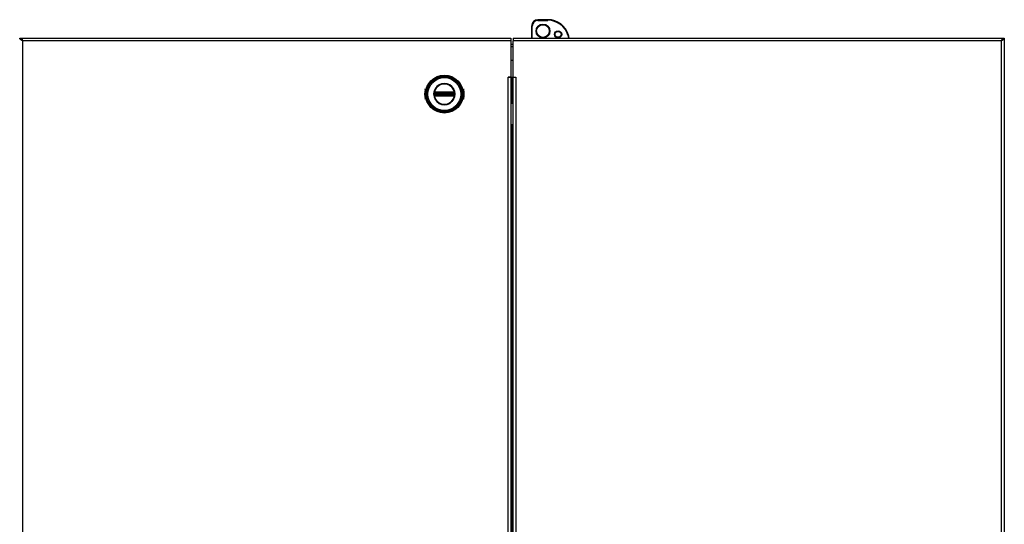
# Model space of a CAD drawing. Header units: inches. Extents: x 12 to 224, y 18 to 129.
# Tile 11 of 16: x 92 to 123, y 72 to 88. Entities that reach past the tile are written whole.
import ezdxf

# ---------------------------------------------------------------- set-up
doc = ezdxf.new("R2010")
doc.units = ezdxf.units.IN
doc.header["$MEASUREMENT"] = 0
doc.layers.add('Visible Edges(ANSI)', color=7, linetype='Continuous', lineweight=25)
doc.layers.add('Visible Tangent Edges(ANSI)', color=7, linetype='Continuous', lineweight=25)

msp = doc.modelspace()

# ---------------------------------------------------------------- linework, layer by layer
at = {"layer": 'Visible Edges(ANSI)'}
for p, q in [((108.814, 88.076), (108.499, 88.076)), ((108.302, 87.879), (108.302, 87.503)), ((92.306, 87.503), (92.361, 87.503)), ((92.371, 87.503), (107.656, 87.503)), ((92.371, 87.503), (92.371, 87.458)), ((107.656, 87.503), (107.656, 87.417)), ((107.656, 87.417), (107.656, 86.284)), ((107.722, 87.503), (123.007, 87.503)), ((107.722, 87.503), (107.722, 87.417)), ((107.722, 86.284), (107.722, 87.417)), ((123.007, 87.458), (123.007, 87.503)), ((123.017, 87.503), (123.072, 87.503)), ((123.072, 87.503), (123.072, 57.128)), ((107.656, 87.315), (107.722, 87.315)), ((107.656, 86.815), (107.722, 86.815)), ((107.656, 86.284), (107.57, 86.284)), ((107.57, 86.284), (107.57, 86.284)), ((107.57, 86.284), (107.656, 86.284)), ((107.57, 86.284), (107.57, 86.284)), ((107.656, 86.284), (107.656, 58.347)), ((107.656, 86.284), (107.691, 86.284)), ((107.691, 86.284), (107.722, 86.284)), ((107.722, 58.347), (107.722, 86.284)), ((107.722, 86.284), (107.808, 86.284)), ((107.722, 86.284), (107.808, 86.284)), ((107.808, 86.284), (107.808, 86.284)), ((107.808, 86.284), (107.808, 86.284)), ((107.722, 85.488), (107.656, 85.488)), ((107.656, 84.769), (107.722, 84.769))]:
    msp.add_line(p, q, dxfattribs=at)
at = {"layer": 'Visible Edges(ANSI)', "flags": 128}
for points in [[(92.392, 87.417), (92.387, 87.421), (92.381, 87.425), (92.376, 87.428), (92.37, 87.432), (92.365, 87.435), (92.359, 87.439), (92.354, 87.442), (92.349, 87.446), (92.345, 87.45), (92.34, 87.453), (92.336, 87.457), (92.332, 87.46), (92.328, 87.464), (92.324, 87.467), (92.321, 87.471), (92.318, 87.475), (92.315, 87.478), (92.313, 87.482), (92.311, 87.485), (92.309, 87.489), (92.308, 87.493), (92.307, 87.496), (92.307, 87.5), (92.306, 87.503)], [(92.361, 87.503), (92.361, 87.5), (92.362, 87.496), (92.362, 87.493), (92.362, 87.489), (92.363, 87.485), (92.364, 87.482), (92.365, 87.478), (92.366, 87.475), (92.367, 87.471), (92.368, 87.467), (92.369, 87.464), (92.37, 87.46), (92.372, 87.457), (92.373, 87.453), (92.375, 87.45), (92.377, 87.446), (92.379, 87.442), (92.38, 87.439), (92.382, 87.435), (92.384, 87.432), (92.386, 87.428), (92.388, 87.425), (92.39, 87.421), (92.392, 87.417)], [(92.371, 87.503), (92.372, 87.503), (92.373, 87.503), (92.374, 87.502), (92.375, 87.5), (92.376, 87.499), (92.377, 87.497), (92.377, 87.494), (92.378, 87.492), (92.379, 87.489), (92.38, 87.486), (92.381, 87.482), (92.382, 87.478), (92.383, 87.474), (92.384, 87.47), (92.384, 87.465), (92.385, 87.46), (92.386, 87.455), (92.387, 87.45), (92.388, 87.445), (92.389, 87.44), (92.39, 87.434), (92.391, 87.429), (92.391, 87.423), (92.392, 87.417)], [(92.392, 87.417), (92.392, 87.419), (92.391, 87.42), (92.39, 87.422), (92.39, 87.423), (92.389, 87.425), (92.389, 87.426), (92.388, 87.427), (92.387, 87.429), (92.387, 87.43), (92.386, 87.432), (92.385, 87.433), (92.385, 87.434), (92.384, 87.435), (92.383, 87.437), (92.383, 87.438), (92.382, 87.439), (92.382, 87.44), (92.381, 87.441), (92.38, 87.442), (92.38, 87.443), (92.379, 87.443), (92.378, 87.444), (92.378, 87.445), (92.377, 87.446)], [(109.472, 87.503), (109.471, 87.507), (109.471, 87.511), (109.471, 87.515), (109.471, 87.519), (109.47, 87.523), (109.47, 87.527), (109.469, 87.531), (109.469, 87.535), (109.468, 87.539), (109.468, 87.543), (109.467, 87.547), (109.466, 87.551), (109.466, 87.555), (109.465, 87.559), (109.464, 87.563), (109.463, 87.567), (109.463, 87.571), (109.462, 87.575), (109.461, 87.579), (109.46, 87.582), (109.459, 87.586), (109.458, 87.59), (109.457, 87.594), (109.456, 87.598)], [(122.986, 87.417), (122.988, 87.421), (122.99, 87.425), (122.992, 87.428), (122.994, 87.432), (122.996, 87.435), (122.998, 87.439), (123, 87.442), (123.002, 87.446), (123.003, 87.45), (123.005, 87.453), (123.007, 87.457), (123.008, 87.46), (123.009, 87.464), (123.011, 87.468), (123.012, 87.471), (123.013, 87.475), (123.014, 87.478), (123.015, 87.482), (123.016, 87.485), (123.016, 87.489), (123.017, 87.493), (123.017, 87.496), (123.017, 87.5), (123.017, 87.503)], [(123.072, 87.503), (123.072, 87.5), (123.072, 87.496), (123.071, 87.493), (123.069, 87.489), (123.068, 87.485), (123.066, 87.482), (123.063, 87.478), (123.061, 87.475), (123.058, 87.471), (123.054, 87.468), (123.051, 87.464), (123.047, 87.46), (123.043, 87.457), (123.039, 87.453), (123.034, 87.45), (123.029, 87.446), (123.024, 87.442), (123.019, 87.439), (123.014, 87.435), (123.009, 87.432), (123.003, 87.428), (122.998, 87.425), (122.992, 87.421), (122.986, 87.417)], [(123.003, 87.499), (123.003, 87.498), (123.002, 87.496), (123.001, 87.494), (123, 87.492), (123, 87.49), (122.999, 87.487), (122.998, 87.484), (122.998, 87.481), (122.997, 87.478), (122.996, 87.475), (122.995, 87.472), (122.995, 87.468), (122.994, 87.464), (122.993, 87.461), (122.993, 87.457), (122.992, 87.453), (122.991, 87.448), (122.991, 87.444), (122.99, 87.44), (122.989, 87.435), (122.988, 87.431), (122.988, 87.426), (122.987, 87.422), (122.986, 87.417)], [(122.986, 87.417), (122.987, 87.419), (122.988, 87.42), (122.988, 87.422), (122.989, 87.423), (122.99, 87.425), (122.99, 87.426), (122.991, 87.427), (122.991, 87.429), (122.992, 87.43), (122.993, 87.431), (122.993, 87.433), (122.994, 87.434), (122.995, 87.435), (122.995, 87.436), (122.996, 87.437), (122.997, 87.439), (122.997, 87.44), (122.998, 87.441), (122.998, 87.442), (122.999, 87.442), (123, 87.443), (123, 87.444), (123.001, 87.445), (123.002, 87.445)], [(123.007, 87.503), (123.007, 87.503), (123.007, 87.503), (123.007, 87.503), (123.007, 87.503), (123.006, 87.503), (123.006, 87.503), (123.006, 87.503), (123.006, 87.503), (123.006, 87.503), (123.006, 87.503), (123.005, 87.502), (123.005, 87.502), (123.005, 87.502), (123.005, 87.502), (123.005, 87.502), (123.005, 87.502), (123.004, 87.501), (123.004, 87.501), (123.004, 87.501), (123.004, 87.501), (123.004, 87.5), (123.004, 87.5), (123.003, 87.5), (123.003, 87.499)]]:
    msp.add_lwpolyline(points, dxfattribs=at)
at = {"layer": 'Visible Edges(ANSI)'}
for centre, radius in [((108.657, 87.722), 0.197), ((109.129, 87.619), 0.0935), ((105.576, 85.753), 0.591)]:
    msp.add_circle(centre, radius, dxfattribs=at)
for centre, radius, start, end in [((108.499, 87.879), 0.197, 90, 180), ((108.814, 87.407), 0.669, 16.5655, 90)]:
    msp.add_arc(centre, radius, start, end, dxfattribs=at)
at = {"layer": 'Visible Tangent Edges(ANSI)'}
for p, q in [((108.499, 88.076), (108.499, 88.056)), ((108.499, 88.056), (108.814, 88.056)), ((108.814, 88.076), (108.814, 88.056)), ((108.302, 87.879), (108.322, 87.879)), ((108.322, 87.503), (108.322, 87.879)), ((107.656, 87.417), (92.392, 87.417)), ((92.392, 87.417), (92.392, 57.214)), ((122.986, 87.417), (107.722, 87.417)), ((109.456, 87.598), (109.437, 87.592)), ((122.986, 57.214), (122.986, 87.417)), ((107.722, 87.229), (107.656, 87.229)), ((107.57, 58.347), (107.57, 86.284)), ((107.691, 85.488), (107.691, 86.284)), ((107.808, 86.284), (107.808, 58.347)), ((104.966, 85.903), (104.974, 85.901)), ((104.974, 85.901), (105.004, 85.901)), ((106.148, 85.901), (106.178, 85.901)), ((106.178, 85.901), (106.186, 85.903)), ((104.974, 85.606), (104.966, 85.604)), ((105.004, 85.606), (104.974, 85.606)), ((105.251, 85.753), (105.242, 85.753)), ((105.26, 85.706), (105.266, 85.712)), ((105.262, 85.776), (105.269, 85.776)), ((105.262, 85.731), (105.269, 85.731)), ((105.264, 85.792), (105.272, 85.788)), ((105.272, 85.719), (105.264, 85.714)), ((105.267, 85.806), (105.271, 85.799)), ((105.267, 85.7), (105.271, 85.708)), ((105.269, 85.731), (105.269, 85.776)), ((105.278, 85.776), (105.269, 85.776)), ((105.278, 85.731), (105.269, 85.731)), ((105.275, 85.792), (105.271, 85.799)), ((105.271, 85.708), (105.275, 85.715)), ((105.278, 85.731), (105.278, 85.776)), ((105.278, 85.776), (105.28, 85.773)), ((105.28, 85.733), (105.278, 85.731)), ((105.28, 85.81), (105.28, 85.802)), ((105.29, 85.773), (105.28, 85.773)), ((105.28, 85.773), (105.28, 85.733)), ((105.28, 85.733), (105.29, 85.733)), ((105.28, 85.705), (105.28, 85.697)), ((105.287, 85.81), (105.287, 85.802)), ((105.864, 85.81), (105.287, 85.81)), ((105.287, 85.802), (105.864, 85.802)), ((105.287, 85.802), (105.287, 85.794)), ((105.287, 85.794), (105.864, 85.794)), ((105.287, 85.786), (105.287, 85.794)), ((105.287, 85.786), (105.864, 85.786)), ((105.29, 85.783), (105.287, 85.786)), ((105.287, 85.721), (105.29, 85.723)), ((105.864, 85.721), (105.287, 85.721)), ((105.287, 85.712), (105.287, 85.721)), ((105.864, 85.712), (105.287, 85.712)), ((105.287, 85.705), (105.287, 85.712)), ((105.287, 85.705), (105.287, 85.696)), ((105.864, 85.705), (105.287, 85.705)), ((105.287, 85.696), (105.864, 85.696)), ((105.862, 85.783), (105.29, 85.783)), ((105.29, 85.783), (105.29, 85.773)), ((105.29, 85.773), (105.862, 85.773)), ((105.29, 85.733), (105.29, 85.773)), ((105.862, 85.733), (105.29, 85.733)), ((105.29, 85.733), (105.29, 85.723)), ((105.29, 85.723), (105.862, 85.723)), ((105.864, 85.786), (105.862, 85.783)), ((105.862, 85.773), (105.862, 85.783)), ((105.862, 85.773), (105.862, 85.733)), ((105.872, 85.773), (105.862, 85.773)), ((105.862, 85.723), (105.862, 85.733)), ((105.862, 85.733), (105.872, 85.733)), ((105.862, 85.723), (105.864, 85.721)), ((105.864, 85.81), (105.864, 85.802)), ((105.864, 85.802), (105.864, 85.794)), ((105.864, 85.786), (105.864, 85.794)), ((105.864, 85.712), (105.864, 85.721)), ((105.864, 85.705), (105.864, 85.712)), ((105.864, 85.705), (105.864, 85.696)), ((105.872, 85.81), (105.872, 85.802)), ((105.872, 85.773), (105.874, 85.776)), ((105.872, 85.733), (105.872, 85.773)), ((105.874, 85.731), (105.872, 85.733)), ((105.872, 85.705), (105.872, 85.697)), ((105.883, 85.776), (105.874, 85.776)), ((105.874, 85.776), (105.874, 85.731)), ((105.883, 85.731), (105.874, 85.731)), ((105.881, 85.799), (105.876, 85.792)), ((105.876, 85.715), (105.881, 85.708)), ((105.88, 85.788), (105.887, 85.792)), ((105.887, 85.714), (105.88, 85.719)), ((105.881, 85.799), (105.885, 85.806)), ((105.881, 85.708), (105.885, 85.7)), ((105.89, 85.776), (105.883, 85.776)), ((105.883, 85.776), (105.883, 85.731)), ((105.89, 85.731), (105.883, 85.731)), ((105.892, 85.8), (105.886, 85.795)), ((105.886, 85.712), (105.892, 85.706)), ((106.178, 85.606), (106.148, 85.606)), ((106.178, 85.606), (106.186, 85.604)), ((107.656, 85.468), (107.722, 85.468)), ((107.722, 84.789), (107.656, 84.789)), ((107.691, 59.863), (107.691, 84.769))]:
    msp.add_line(p, q, dxfattribs=at)
at = {"layer": 'Visible Tangent Edges(ANSI)', "flags": 128}
for points in [[(109.437, 87.592), (109.438, 87.589), (109.439, 87.585), (109.44, 87.581), (109.441, 87.578), (109.442, 87.574), (109.443, 87.57), (109.443, 87.567), (109.444, 87.563), (109.445, 87.559), (109.446, 87.556), (109.446, 87.552), (109.447, 87.548), (109.448, 87.545), (109.448, 87.541), (109.449, 87.537), (109.449, 87.533), (109.45, 87.53), (109.45, 87.526), (109.45, 87.522), (109.451, 87.518), (109.451, 87.515), (109.451, 87.511), (109.452, 87.507), (109.452, 87.503)], [(123.003, 87.499), (123.003, 87.496), (123.003, 87.492), (123.003, 87.489), (123.002, 87.485), (123.002, 87.482), (123.002, 87.478), (123.001, 87.474), (123.001, 87.471), (123.001, 87.467), (123, 87.464), (123, 87.46), (122.999, 87.457), (122.998, 87.453), (122.998, 87.45), (122.997, 87.447), (122.996, 87.443), (122.995, 87.44), (122.994, 87.437), (122.993, 87.433), (122.992, 87.43), (122.99, 87.427), (122.989, 87.424), (122.988, 87.421), (122.986, 87.417)], [(104.974, 85.901), (104.974, 85.902), (104.974, 85.902), (104.974, 85.903), (104.974, 85.903), (104.974, 85.904), (104.974, 85.904), (104.974, 85.905), (104.974, 85.905), (104.974, 85.906), (104.974, 85.906), (104.974, 85.907), (104.974, 85.907), (104.975, 85.908), (104.975, 85.908), (104.975, 85.909), (104.975, 85.909), (104.975, 85.91), (104.975, 85.91), (104.975, 85.911), (104.975, 85.911), (104.975, 85.912), (104.975, 85.912), (104.975, 85.913), (104.975, 85.913)], [(105.242, 85.753), (105.254, 85.667), (105.287, 85.587), (105.34, 85.517), (105.409, 85.464), (105.49, 85.431), (105.576, 85.42), (105.662, 85.431), (105.743, 85.464), (105.812, 85.518), (105.865, 85.587), (105.898, 85.667), (105.91, 85.754), (105.898, 85.84), (105.865, 85.921), (105.812, 85.99), (105.742, 86.043), (105.662, 86.076), (105.576, 86.087), (105.489, 86.076), (105.409, 86.042), (105.34, 85.989), (105.287, 85.92), (105.253, 85.839), (105.242, 85.753)], [(105.251, 85.753), (105.262, 85.837), (105.295, 85.915), (105.346, 85.982), (105.413, 86.034), (105.491, 86.067), (105.576, 86.078), (105.66, 86.067), (105.738, 86.035), (105.805, 85.983), (105.857, 85.916), (105.889, 85.838), (105.9, 85.754), (105.889, 85.67), (105.857, 85.591), (105.805, 85.524), (105.738, 85.472), (105.66, 85.44), (105.576, 85.429), (105.492, 85.44), (105.414, 85.472), (105.346, 85.524), (105.295, 85.591), (105.263, 85.669), (105.251, 85.753)], [(106.177, 85.913), (106.177, 85.913), (106.177, 85.912), (106.177, 85.912), (106.177, 85.911), (106.177, 85.911), (106.177, 85.91), (106.177, 85.91), (106.177, 85.909), (106.177, 85.909), (106.177, 85.908), (106.177, 85.908), (106.177, 85.907), (106.177, 85.907), (106.178, 85.906), (106.178, 85.906), (106.178, 85.905), (106.178, 85.905), (106.178, 85.904), (106.178, 85.904), (106.178, 85.903), (106.178, 85.903), (106.178, 85.902), (106.178, 85.902), (106.178, 85.901)], [(104.975, 85.594), (104.975, 85.594), (104.975, 85.595), (104.975, 85.595), (104.975, 85.596), (104.975, 85.596), (104.975, 85.596), (104.975, 85.597), (104.975, 85.597), (104.975, 85.598), (104.975, 85.598), (104.975, 85.599), (104.974, 85.599), (104.974, 85.6), (104.974, 85.6), (104.974, 85.601), (104.974, 85.601), (104.974, 85.602), (104.974, 85.603), (104.974, 85.603), (104.974, 85.604), (104.974, 85.604), (104.974, 85.605), (104.974, 85.605), (104.974, 85.606)], [(105.256, 85.776), (105.256, 85.774), (105.255, 85.772), (105.255, 85.77), (105.255, 85.768), (105.255, 85.767), (105.255, 85.765), (105.255, 85.763), (105.255, 85.761), (105.255, 85.759), (105.255, 85.757), (105.255, 85.755), (105.255, 85.753), (105.255, 85.751), (105.255, 85.75), (105.255, 85.748), (105.255, 85.746), (105.255, 85.744), (105.255, 85.742), (105.255, 85.74), (105.255, 85.738), (105.255, 85.736), (105.255, 85.734), (105.256, 85.733), (105.256, 85.731)], [(105.258, 85.797), (105.258, 85.796), (105.258, 85.796), (105.258, 85.795), (105.258, 85.794), (105.258, 85.794), (105.257, 85.793), (105.257, 85.793), (105.257, 85.792), (105.257, 85.792), (105.257, 85.791), (105.257, 85.791), (105.257, 85.79), (105.257, 85.79), (105.257, 85.789), (105.257, 85.788), (105.256, 85.788), (105.256, 85.787), (105.256, 85.787), (105.256, 85.786), (105.256, 85.785), (105.256, 85.785), (105.256, 85.784), (105.256, 85.784), (105.256, 85.783)], [(105.256, 85.783), (105.256, 85.783), (105.256, 85.783), (105.256, 85.782), (105.256, 85.782), (105.256, 85.782), (105.256, 85.781), (105.256, 85.781), (105.256, 85.781), (105.256, 85.78), (105.256, 85.78), (105.256, 85.78), (105.256, 85.78), (105.256, 85.779), (105.256, 85.779), (105.256, 85.779), (105.256, 85.778), (105.256, 85.778), (105.256, 85.778), (105.256, 85.777), (105.256, 85.777), (105.256, 85.777), (105.256, 85.777), (105.256, 85.776), (105.256, 85.776)], [(105.256, 85.731), (105.256, 85.73), (105.256, 85.73), (105.256, 85.73), (105.256, 85.73), (105.256, 85.729), (105.256, 85.729), (105.256, 85.729), (105.256, 85.728), (105.256, 85.728), (105.256, 85.728), (105.256, 85.727), (105.256, 85.727), (105.256, 85.727), (105.256, 85.727), (105.256, 85.726), (105.256, 85.726), (105.256, 85.726), (105.256, 85.725), (105.256, 85.725), (105.256, 85.725), (105.256, 85.724), (105.256, 85.724), (105.256, 85.724), (105.256, 85.724)], [(105.256, 85.724), (105.256, 85.723), (105.256, 85.722), (105.256, 85.722), (105.256, 85.721), (105.256, 85.721), (105.256, 85.72), (105.256, 85.719), (105.256, 85.719), (105.257, 85.718), (105.257, 85.718), (105.257, 85.717), (105.257, 85.717), (105.257, 85.716), (105.257, 85.716), (105.257, 85.715), (105.257, 85.714), (105.257, 85.714), (105.257, 85.713), (105.258, 85.713), (105.258, 85.712), (105.258, 85.712), (105.258, 85.711), (105.258, 85.711), (105.258, 85.71)], [(105.26, 85.8), (105.259, 85.8), (105.259, 85.8), (105.259, 85.8), (105.259, 85.8), (105.259, 85.799), (105.259, 85.799), (105.259, 85.799), (105.259, 85.799), (105.259, 85.799), (105.259, 85.799), (105.259, 85.799), (105.259, 85.798), (105.259, 85.798), (105.259, 85.798), (105.259, 85.798), (105.259, 85.798), (105.259, 85.798), (105.259, 85.797), (105.259, 85.797), (105.258, 85.797), (105.258, 85.797), (105.258, 85.797), (105.258, 85.797), (105.258, 85.797)], [(105.258, 85.71), (105.258, 85.71), (105.258, 85.71), (105.258, 85.71), (105.258, 85.71), (105.259, 85.709), (105.259, 85.709), (105.259, 85.709), (105.259, 85.709), (105.259, 85.709), (105.259, 85.709), (105.259, 85.708), (105.259, 85.708), (105.259, 85.708), (105.259, 85.708), (105.259, 85.708), (105.259, 85.708), (105.259, 85.707), (105.259, 85.707), (105.259, 85.707), (105.259, 85.707), (105.259, 85.707), (105.259, 85.707), (105.259, 85.707), (105.26, 85.706)], [(105.267, 85.806), (105.266, 85.806), (105.266, 85.806), (105.266, 85.806), (105.265, 85.806), (105.265, 85.805), (105.265, 85.805), (105.264, 85.805), (105.264, 85.805), (105.264, 85.804), (105.264, 85.804), (105.263, 85.804), (105.263, 85.804), (105.263, 85.803), (105.262, 85.803), (105.262, 85.803), (105.262, 85.803), (105.261, 85.802), (105.261, 85.802), (105.261, 85.802), (105.261, 85.801), (105.26, 85.801), (105.26, 85.801), (105.26, 85.801), (105.26, 85.8)], [(105.26, 85.706), (105.26, 85.706), (105.26, 85.706), (105.26, 85.706), (105.261, 85.705), (105.261, 85.705), (105.261, 85.705), (105.261, 85.704), (105.262, 85.704), (105.262, 85.704), (105.262, 85.704), (105.263, 85.703), (105.263, 85.703), (105.263, 85.703), (105.264, 85.702), (105.264, 85.702), (105.264, 85.702), (105.264, 85.702), (105.265, 85.702), (105.265, 85.701), (105.265, 85.701), (105.266, 85.701), (105.266, 85.701), (105.266, 85.7), (105.267, 85.7)], [(105.262, 85.783), (105.262, 85.784), (105.262, 85.784), (105.262, 85.785), (105.262, 85.785), (105.262, 85.785), (105.262, 85.786), (105.262, 85.786), (105.262, 85.787), (105.262, 85.787), (105.262, 85.787), (105.262, 85.788), (105.262, 85.788), (105.263, 85.788), (105.263, 85.789), (105.263, 85.789), (105.263, 85.79), (105.263, 85.79), (105.263, 85.79), (105.263, 85.791), (105.264, 85.791), (105.264, 85.791), (105.264, 85.792), (105.264, 85.792), (105.264, 85.792)], [(105.262, 85.776), (105.262, 85.776), (105.262, 85.777), (105.262, 85.777), (105.262, 85.777), (105.262, 85.778), (105.262, 85.778), (105.262, 85.778), (105.262, 85.778), (105.262, 85.779), (105.262, 85.779), (105.262, 85.779), (105.262, 85.78), (105.262, 85.78), (105.262, 85.78), (105.262, 85.781), (105.262, 85.781), (105.262, 85.781), (105.262, 85.781), (105.262, 85.782), (105.262, 85.782), (105.262, 85.782), (105.262, 85.783), (105.262, 85.783), (105.262, 85.783)], [(105.262, 85.731), (105.262, 85.732), (105.262, 85.734), (105.262, 85.736), (105.262, 85.738), (105.262, 85.74), (105.262, 85.742), (105.262, 85.744), (105.262, 85.746), (105.262, 85.748), (105.262, 85.75), (105.262, 85.751), (105.262, 85.753), (105.262, 85.755), (105.262, 85.757), (105.262, 85.759), (105.262, 85.761), (105.262, 85.763), (105.262, 85.765), (105.262, 85.767), (105.262, 85.769), (105.262, 85.77), (105.262, 85.772), (105.262, 85.774), (105.262, 85.776)], [(105.262, 85.723), (105.262, 85.724), (105.262, 85.724), (105.262, 85.724), (105.262, 85.725), (105.262, 85.725), (105.262, 85.725), (105.262, 85.726), (105.262, 85.726), (105.262, 85.726), (105.262, 85.726), (105.262, 85.727), (105.262, 85.727), (105.262, 85.727), (105.262, 85.728), (105.262, 85.728), (105.262, 85.728), (105.262, 85.728), (105.262, 85.729), (105.262, 85.729), (105.262, 85.729), (105.262, 85.73), (105.262, 85.73), (105.262, 85.73), (105.262, 85.731)], [(105.264, 85.714), (105.264, 85.715), (105.264, 85.715), (105.264, 85.715), (105.264, 85.716), (105.263, 85.716), (105.263, 85.716), (105.263, 85.717), (105.263, 85.717), (105.263, 85.717), (105.263, 85.718), (105.263, 85.718), (105.262, 85.719), (105.262, 85.719), (105.262, 85.719), (105.262, 85.72), (105.262, 85.72), (105.262, 85.721), (105.262, 85.721), (105.262, 85.721), (105.262, 85.722), (105.262, 85.722), (105.262, 85.723), (105.262, 85.723), (105.262, 85.723)], [(105.264, 85.792), (105.264, 85.793), (105.265, 85.793), (105.265, 85.793), (105.265, 85.793), (105.265, 85.793), (105.265, 85.793), (105.265, 85.793), (105.265, 85.793), (105.265, 85.793), (105.265, 85.793), (105.265, 85.794), (105.265, 85.794), (105.265, 85.794), (105.265, 85.794), (105.265, 85.794), (105.265, 85.794), (105.266, 85.794), (105.266, 85.794), (105.266, 85.794), (105.266, 85.794), (105.266, 85.795), (105.266, 85.795), (105.266, 85.795), (105.266, 85.795)], [(105.266, 85.712), (105.266, 85.712), (105.266, 85.712), (105.266, 85.712), (105.266, 85.712), (105.266, 85.712), (105.266, 85.712), (105.266, 85.713), (105.265, 85.713), (105.265, 85.713), (105.265, 85.713), (105.265, 85.713), (105.265, 85.713), (105.265, 85.713), (105.265, 85.713), (105.265, 85.713), (105.265, 85.713), (105.265, 85.714), (105.265, 85.714), (105.265, 85.714), (105.265, 85.714), (105.265, 85.714), (105.265, 85.714), (105.264, 85.714), (105.264, 85.714)], [(105.266, 85.795), (105.266, 85.795), (105.266, 85.795), (105.267, 85.795), (105.267, 85.796), (105.267, 85.796), (105.267, 85.796), (105.267, 85.796), (105.268, 85.796), (105.268, 85.797), (105.268, 85.797), (105.268, 85.797), (105.268, 85.797), (105.269, 85.797), (105.269, 85.798), (105.269, 85.798), (105.269, 85.798), (105.269, 85.798), (105.27, 85.798), (105.27, 85.798), (105.27, 85.799), (105.27, 85.799), (105.271, 85.799), (105.271, 85.799), (105.271, 85.799)], [(105.271, 85.708), (105.271, 85.708), (105.271, 85.708), (105.27, 85.708), (105.27, 85.708), (105.27, 85.708), (105.27, 85.708), (105.269, 85.709), (105.269, 85.709), (105.269, 85.709), (105.269, 85.709), (105.269, 85.709), (105.268, 85.709), (105.268, 85.71), (105.268, 85.71), (105.268, 85.71), (105.268, 85.71), (105.267, 85.71), (105.267, 85.711), (105.267, 85.711), (105.267, 85.711), (105.267, 85.711), (105.266, 85.711), (105.266, 85.712), (105.266, 85.712)], [(105.28, 85.81), (105.279, 85.81), (105.279, 85.81), (105.278, 85.81), (105.278, 85.81), (105.277, 85.81), (105.277, 85.81), (105.276, 85.81), (105.275, 85.81), (105.275, 85.81), (105.274, 85.809), (105.274, 85.809), (105.273, 85.809), (105.273, 85.809), (105.272, 85.809), (105.272, 85.809), (105.271, 85.808), (105.27, 85.808), (105.27, 85.808), (105.269, 85.808), (105.269, 85.808), (105.268, 85.807), (105.268, 85.807), (105.267, 85.807), (105.267, 85.806)], [(105.267, 85.7), (105.267, 85.7), (105.268, 85.7), (105.268, 85.699), (105.269, 85.699), (105.269, 85.699), (105.27, 85.699), (105.27, 85.698), (105.271, 85.698), (105.272, 85.698), (105.272, 85.698), (105.273, 85.698), (105.273, 85.698), (105.274, 85.697), (105.274, 85.697), (105.275, 85.697), (105.275, 85.697), (105.276, 85.697), (105.277, 85.697), (105.277, 85.697), (105.278, 85.697), (105.278, 85.697), (105.279, 85.697), (105.279, 85.697), (105.28, 85.697)], [(105.269, 85.776), (105.269, 85.776), (105.269, 85.777), (105.269, 85.777), (105.269, 85.777), (105.269, 85.778), (105.269, 85.778), (105.269, 85.778), (105.269, 85.779), (105.269, 85.779), (105.269, 85.779), (105.269, 85.78), (105.269, 85.78), (105.269, 85.78), (105.269, 85.781), (105.269, 85.781), (105.269, 85.781), (105.269, 85.781), (105.27, 85.782), (105.27, 85.782), (105.27, 85.782), (105.27, 85.783), (105.27, 85.783), (105.27, 85.783), (105.27, 85.783)], [(105.27, 85.723), (105.27, 85.724), (105.27, 85.724), (105.27, 85.724), (105.27, 85.724), (105.27, 85.725), (105.27, 85.725), (105.269, 85.725), (105.269, 85.726), (105.269, 85.726), (105.269, 85.726), (105.269, 85.726), (105.269, 85.727), (105.269, 85.727), (105.269, 85.727), (105.269, 85.728), (105.269, 85.728), (105.269, 85.728), (105.269, 85.729), (105.269, 85.729), (105.269, 85.729), (105.269, 85.73), (105.269, 85.73), (105.269, 85.73), (105.269, 85.731)], [(105.27, 85.783), (105.27, 85.784), (105.27, 85.784), (105.27, 85.784), (105.27, 85.784), (105.27, 85.784), (105.27, 85.785), (105.27, 85.785), (105.27, 85.785), (105.27, 85.785), (105.27, 85.786), (105.271, 85.786), (105.271, 85.786), (105.271, 85.786), (105.271, 85.786), (105.271, 85.786), (105.271, 85.787), (105.271, 85.787), (105.271, 85.787), (105.271, 85.787), (105.271, 85.787), (105.271, 85.788), (105.272, 85.788), (105.272, 85.788), (105.272, 85.788)], [(105.272, 85.719), (105.272, 85.719), (105.272, 85.719), (105.271, 85.719), (105.271, 85.719), (105.271, 85.719), (105.271, 85.72), (105.271, 85.72), (105.271, 85.72), (105.271, 85.72), (105.271, 85.72), (105.271, 85.721), (105.271, 85.721), (105.271, 85.721), (105.27, 85.721), (105.27, 85.721), (105.27, 85.722), (105.27, 85.722), (105.27, 85.722), (105.27, 85.722), (105.27, 85.722), (105.27, 85.723), (105.27, 85.723), (105.27, 85.723), (105.27, 85.723)], [(105.271, 85.799), (105.271, 85.799), (105.272, 85.799), (105.272, 85.8), (105.273, 85.8), (105.273, 85.8), (105.273, 85.8), (105.274, 85.8), (105.274, 85.8), (105.274, 85.801), (105.275, 85.801), (105.275, 85.801), (105.275, 85.801), (105.276, 85.801), (105.276, 85.801), (105.277, 85.801), (105.277, 85.801), (105.277, 85.801), (105.278, 85.801), (105.278, 85.801), (105.279, 85.802), (105.279, 85.802), (105.279, 85.802), (105.28, 85.802), (105.28, 85.802)], [(105.28, 85.705), (105.28, 85.705), (105.279, 85.705), (105.279, 85.705), (105.279, 85.705), (105.278, 85.705), (105.278, 85.705), (105.277, 85.705), (105.277, 85.705), (105.277, 85.705), (105.276, 85.706), (105.276, 85.706), (105.275, 85.706), (105.275, 85.706), (105.275, 85.706), (105.274, 85.706), (105.274, 85.706), (105.274, 85.706), (105.273, 85.707), (105.273, 85.707), (105.273, 85.707), (105.272, 85.707), (105.272, 85.707), (105.271, 85.707), (105.271, 85.708)], [(105.275, 85.792), (105.276, 85.792), (105.276, 85.792), (105.276, 85.792), (105.276, 85.792), (105.276, 85.792), (105.276, 85.792), (105.277, 85.792), (105.277, 85.793), (105.277, 85.793), (105.277, 85.793), (105.277, 85.793), (105.278, 85.793), (105.278, 85.793), (105.278, 85.793), (105.278, 85.793), (105.278, 85.793), (105.279, 85.793), (105.279, 85.793), (105.279, 85.793), (105.279, 85.793), (105.279, 85.794), (105.28, 85.794), (105.28, 85.794), (105.28, 85.794)], [(105.28, 85.713), (105.28, 85.713), (105.28, 85.713), (105.279, 85.713), (105.279, 85.713), (105.279, 85.713), (105.279, 85.713), (105.279, 85.713), (105.278, 85.713), (105.278, 85.714), (105.278, 85.714), (105.278, 85.714), (105.278, 85.714), (105.277, 85.714), (105.277, 85.714), (105.277, 85.714), (105.277, 85.714), (105.277, 85.714), (105.276, 85.714), (105.276, 85.714), (105.276, 85.715), (105.276, 85.715), (105.276, 85.715), (105.276, 85.715), (105.275, 85.715)], [(105.287, 85.81), (105.287, 85.81), (105.287, 85.81), (105.286, 85.81), (105.286, 85.81), (105.286, 85.81), (105.286, 85.81), (105.285, 85.81), (105.285, 85.81), (105.285, 85.81), (105.284, 85.81), (105.284, 85.81), (105.284, 85.81), (105.283, 85.81), (105.283, 85.81), (105.283, 85.81), (105.283, 85.81), (105.282, 85.81), (105.282, 85.81), (105.282, 85.81), (105.281, 85.81), (105.281, 85.81), (105.281, 85.81), (105.28, 85.81), (105.28, 85.81)], [(105.28, 85.802), (105.281, 85.802), (105.281, 85.802), (105.281, 85.802), (105.281, 85.802), (105.282, 85.802), (105.282, 85.802), (105.282, 85.802), (105.283, 85.802), (105.283, 85.802), (105.283, 85.802), (105.284, 85.802), (105.284, 85.802), (105.284, 85.802), (105.284, 85.802), (105.285, 85.802), (105.285, 85.802), (105.285, 85.802), (105.286, 85.802), (105.286, 85.802), (105.286, 85.802), (105.287, 85.802), (105.287, 85.802), (105.287, 85.802), (105.287, 85.802)], [(105.28, 85.794), (105.28, 85.794), (105.281, 85.794), (105.281, 85.794), (105.281, 85.794), (105.281, 85.794), (105.282, 85.794), (105.282, 85.794), (105.282, 85.794), (105.283, 85.794), (105.283, 85.794), (105.283, 85.794), (105.284, 85.794), (105.284, 85.794), (105.284, 85.794), (105.285, 85.794), (105.285, 85.794), (105.285, 85.794), (105.285, 85.794), (105.286, 85.794), (105.286, 85.794), (105.286, 85.794), (105.287, 85.794), (105.287, 85.794), (105.287, 85.794)], [(105.287, 85.712), (105.287, 85.712), (105.287, 85.712), (105.286, 85.712), (105.286, 85.712), (105.286, 85.712), (105.285, 85.712), (105.285, 85.712), (105.285, 85.712), (105.285, 85.712), (105.284, 85.712), (105.284, 85.712), (105.284, 85.713), (105.283, 85.713), (105.283, 85.713), (105.283, 85.713), (105.282, 85.713), (105.282, 85.713), (105.282, 85.713), (105.281, 85.713), (105.281, 85.713), (105.281, 85.713), (105.281, 85.713), (105.28, 85.713), (105.28, 85.713)], [(105.287, 85.705), (105.287, 85.705), (105.287, 85.705), (105.287, 85.705), (105.286, 85.705), (105.286, 85.705), (105.286, 85.705), (105.285, 85.705), (105.285, 85.705), (105.285, 85.705), (105.284, 85.705), (105.284, 85.705), (105.284, 85.705), (105.284, 85.705), (105.283, 85.705), (105.283, 85.705), (105.283, 85.705), (105.282, 85.705), (105.282, 85.705), (105.282, 85.705), (105.281, 85.705), (105.281, 85.705), (105.281, 85.705), (105.281, 85.705), (105.28, 85.705)], [(105.28, 85.697), (105.28, 85.697), (105.281, 85.697), (105.281, 85.697), (105.281, 85.697), (105.282, 85.697), (105.282, 85.697), (105.282, 85.696), (105.283, 85.696), (105.283, 85.696), (105.283, 85.696), (105.283, 85.696), (105.284, 85.696), (105.284, 85.696), (105.284, 85.696), (105.285, 85.696), (105.285, 85.696), (105.285, 85.696), (105.286, 85.696), (105.286, 85.696), (105.286, 85.696), (105.286, 85.696), (105.287, 85.696), (105.287, 85.696), (105.287, 85.696)], [(105.872, 85.81), (105.871, 85.81), (105.871, 85.81), (105.871, 85.81), (105.871, 85.81), (105.87, 85.81), (105.87, 85.81), (105.87, 85.81), (105.869, 85.81), (105.869, 85.81), (105.869, 85.81), (105.868, 85.81), (105.868, 85.81), (105.868, 85.81), (105.868, 85.81), (105.867, 85.81), (105.867, 85.81), (105.867, 85.81), (105.866, 85.81), (105.866, 85.81), (105.866, 85.81), (105.865, 85.81), (105.865, 85.81), (105.865, 85.81), (105.864, 85.81)], [(105.864, 85.802), (105.865, 85.802), (105.865, 85.802), (105.865, 85.802), (105.866, 85.802), (105.866, 85.802), (105.866, 85.802), (105.867, 85.802), (105.867, 85.802), (105.867, 85.802), (105.867, 85.802), (105.868, 85.802), (105.868, 85.802), (105.868, 85.802), (105.869, 85.802), (105.869, 85.802), (105.869, 85.802), (105.87, 85.802), (105.87, 85.802), (105.87, 85.802), (105.87, 85.802), (105.871, 85.802), (105.871, 85.802), (105.871, 85.802), (105.872, 85.802)], [(105.864, 85.794), (105.865, 85.794), (105.865, 85.794), (105.865, 85.794), (105.866, 85.794), (105.866, 85.794), (105.866, 85.794), (105.867, 85.794), (105.867, 85.794), (105.867, 85.794), (105.868, 85.794), (105.868, 85.794), (105.868, 85.794), (105.869, 85.794), (105.869, 85.794), (105.869, 85.794), (105.869, 85.794), (105.87, 85.794), (105.87, 85.794), (105.87, 85.794), (105.871, 85.794), (105.871, 85.794), (105.871, 85.794), (105.872, 85.794), (105.872, 85.794)], [(105.872, 85.713), (105.872, 85.713), (105.871, 85.713), (105.871, 85.713), (105.871, 85.713), (105.87, 85.713), (105.87, 85.713), (105.87, 85.713), (105.869, 85.713), (105.869, 85.713), (105.869, 85.713), (105.869, 85.713), (105.868, 85.712), (105.868, 85.712), (105.868, 85.712), (105.867, 85.712), (105.867, 85.712), (105.867, 85.712), (105.866, 85.712), (105.866, 85.712), (105.866, 85.712), (105.865, 85.712), (105.865, 85.712), (105.865, 85.712), (105.864, 85.712)], [(105.872, 85.705), (105.871, 85.705), (105.871, 85.705), (105.871, 85.705), (105.87, 85.705), (105.87, 85.705), (105.87, 85.705), (105.87, 85.705), (105.869, 85.705), (105.869, 85.705), (105.869, 85.705), (105.868, 85.705), (105.868, 85.705), (105.868, 85.705), (105.867, 85.705), (105.867, 85.705), (105.867, 85.705), (105.867, 85.705), (105.866, 85.705), (105.866, 85.705), (105.866, 85.705), (105.865, 85.705), (105.865, 85.705), (105.865, 85.705), (105.864, 85.705)], [(105.864, 85.696), (105.865, 85.696), (105.865, 85.696), (105.865, 85.696), (105.866, 85.696), (105.866, 85.696), (105.866, 85.696), (105.867, 85.696), (105.867, 85.696), (105.867, 85.696), (105.868, 85.696), (105.868, 85.696), (105.868, 85.696), (105.868, 85.696), (105.869, 85.696), (105.869, 85.696), (105.869, 85.696), (105.87, 85.696), (105.87, 85.697), (105.87, 85.697), (105.871, 85.697), (105.871, 85.697), (105.871, 85.697), (105.871, 85.697), (105.872, 85.697)], [(105.885, 85.806), (105.885, 85.807), (105.884, 85.807), (105.884, 85.807), (105.883, 85.808), (105.882, 85.808), (105.882, 85.808), (105.881, 85.808), (105.881, 85.808), (105.88, 85.809), (105.88, 85.809), (105.879, 85.809), (105.879, 85.809), (105.878, 85.809), (105.878, 85.809), (105.877, 85.81), (105.876, 85.81), (105.876, 85.81), (105.875, 85.81), (105.875, 85.81), (105.874, 85.81), (105.874, 85.81), (105.873, 85.81), (105.872, 85.81), (105.872, 85.81)], [(105.872, 85.802), (105.872, 85.802), (105.872, 85.802), (105.873, 85.802), (105.873, 85.802), (105.874, 85.801), (105.874, 85.801), (105.874, 85.801), (105.875, 85.801), (105.875, 85.801), (105.876, 85.801), (105.876, 85.801), (105.876, 85.801), (105.877, 85.801), (105.877, 85.801), (105.878, 85.801), (105.878, 85.8), (105.878, 85.8), (105.879, 85.8), (105.879, 85.8), (105.879, 85.8), (105.88, 85.8), (105.88, 85.799), (105.88, 85.799), (105.881, 85.799)], [(105.872, 85.794), (105.872, 85.794), (105.872, 85.794), (105.872, 85.794), (105.873, 85.793), (105.873, 85.793), (105.873, 85.793), (105.873, 85.793), (105.873, 85.793), (105.874, 85.793), (105.874, 85.793), (105.874, 85.793), (105.874, 85.793), (105.874, 85.793), (105.875, 85.793), (105.875, 85.793), (105.875, 85.793), (105.875, 85.792), (105.875, 85.792), (105.876, 85.792), (105.876, 85.792), (105.876, 85.792), (105.876, 85.792), (105.876, 85.792), (105.876, 85.792)], [(105.876, 85.715), (105.876, 85.715), (105.876, 85.715), (105.876, 85.715), (105.876, 85.715), (105.876, 85.714), (105.875, 85.714), (105.875, 85.714), (105.875, 85.714), (105.875, 85.714), (105.875, 85.714), (105.874, 85.714), (105.874, 85.714), (105.874, 85.714), (105.874, 85.714), (105.874, 85.714), (105.873, 85.713), (105.873, 85.713), (105.873, 85.713), (105.873, 85.713), (105.873, 85.713), (105.872, 85.713), (105.872, 85.713), (105.872, 85.713), (105.872, 85.713)], [(105.881, 85.708), (105.88, 85.707), (105.88, 85.707), (105.88, 85.707), (105.879, 85.707), (105.879, 85.707), (105.879, 85.707), (105.878, 85.706), (105.878, 85.706), (105.878, 85.706), (105.877, 85.706), (105.877, 85.706), (105.876, 85.706), (105.876, 85.706), (105.876, 85.706), (105.875, 85.705), (105.875, 85.705), (105.874, 85.705), (105.874, 85.705), (105.874, 85.705), (105.873, 85.705), (105.873, 85.705), (105.872, 85.705), (105.872, 85.705), (105.872, 85.705)], [(105.872, 85.697), (105.872, 85.697), (105.873, 85.697), (105.874, 85.697), (105.874, 85.697), (105.875, 85.697), (105.875, 85.697), (105.876, 85.697), (105.876, 85.697), (105.877, 85.697), (105.878, 85.697), (105.878, 85.697), (105.879, 85.698), (105.879, 85.698), (105.88, 85.698), (105.88, 85.698), (105.881, 85.698), (105.881, 85.698), (105.882, 85.699), (105.882, 85.699), (105.883, 85.699), (105.884, 85.699), (105.884, 85.7), (105.885, 85.7), (105.885, 85.7)], [(105.88, 85.788), (105.88, 85.788), (105.88, 85.788), (105.88, 85.788), (105.881, 85.787), (105.881, 85.787), (105.881, 85.787), (105.881, 85.787), (105.881, 85.787), (105.881, 85.786), (105.881, 85.786), (105.881, 85.786), (105.881, 85.786), (105.881, 85.786), (105.881, 85.786), (105.881, 85.785), (105.882, 85.785), (105.882, 85.785), (105.882, 85.785), (105.882, 85.784), (105.882, 85.784), (105.882, 85.784), (105.882, 85.784), (105.882, 85.784), (105.882, 85.783)], [(105.882, 85.723), (105.882, 85.723), (105.882, 85.723), (105.882, 85.723), (105.882, 85.722), (105.882, 85.722), (105.882, 85.722), (105.882, 85.722), (105.882, 85.722), (105.881, 85.721), (105.881, 85.721), (105.881, 85.721), (105.881, 85.721), (105.881, 85.721), (105.881, 85.72), (105.881, 85.72), (105.881, 85.72), (105.881, 85.72), (105.881, 85.72), (105.881, 85.719), (105.881, 85.719), (105.88, 85.719), (105.88, 85.719), (105.88, 85.719), (105.88, 85.719)], [(105.881, 85.799), (105.881, 85.799), (105.881, 85.799), (105.881, 85.799), (105.882, 85.799), (105.882, 85.798), (105.882, 85.798), (105.882, 85.798), (105.883, 85.798), (105.883, 85.798), (105.883, 85.798), (105.883, 85.797), (105.883, 85.797), (105.884, 85.797), (105.884, 85.797), (105.884, 85.797), (105.884, 85.796), (105.884, 85.796), (105.885, 85.796), (105.885, 85.796), (105.885, 85.796), (105.885, 85.795), (105.885, 85.795), (105.886, 85.795), (105.886, 85.795)], [(105.886, 85.712), (105.886, 85.712), (105.885, 85.711), (105.885, 85.711), (105.885, 85.711), (105.885, 85.711), (105.885, 85.711), (105.884, 85.71), (105.884, 85.71), (105.884, 85.71), (105.884, 85.71), (105.884, 85.71), (105.883, 85.709), (105.883, 85.709), (105.883, 85.709), (105.883, 85.709), (105.883, 85.709), (105.882, 85.709), (105.882, 85.708), (105.882, 85.708), (105.882, 85.708), (105.881, 85.708), (105.881, 85.708), (105.881, 85.708), (105.881, 85.708)], [(105.882, 85.783), (105.882, 85.783), (105.882, 85.783), (105.882, 85.783), (105.882, 85.782), (105.882, 85.782), (105.882, 85.782), (105.882, 85.781), (105.882, 85.781), (105.882, 85.781), (105.882, 85.781), (105.883, 85.78), (105.883, 85.78), (105.883, 85.78), (105.883, 85.779), (105.883, 85.779), (105.883, 85.779), (105.883, 85.778), (105.883, 85.778), (105.883, 85.778), (105.883, 85.777), (105.883, 85.777), (105.883, 85.777), (105.883, 85.776), (105.883, 85.776)], [(105.883, 85.731), (105.883, 85.73), (105.883, 85.73), (105.883, 85.73), (105.883, 85.729), (105.883, 85.729), (105.883, 85.729), (105.883, 85.728), (105.883, 85.728), (105.883, 85.728), (105.883, 85.727), (105.883, 85.727), (105.883, 85.727), (105.883, 85.726), (105.882, 85.726), (105.882, 85.726), (105.882, 85.726), (105.882, 85.725), (105.882, 85.725), (105.882, 85.725), (105.882, 85.724), (105.882, 85.724), (105.882, 85.724), (105.882, 85.724), (105.882, 85.723)], [(105.892, 85.8), (105.892, 85.801), (105.892, 85.801), (105.892, 85.801), (105.891, 85.801), (105.891, 85.802), (105.891, 85.802), (105.89, 85.802), (105.89, 85.803), (105.89, 85.803), (105.89, 85.803), (105.889, 85.803), (105.889, 85.804), (105.889, 85.804), (105.888, 85.804), (105.888, 85.804), (105.888, 85.805), (105.887, 85.805), (105.887, 85.805), (105.887, 85.805), (105.886, 85.806), (105.886, 85.806), (105.886, 85.806), (105.885, 85.806), (105.885, 85.806)], [(105.885, 85.7), (105.885, 85.7), (105.886, 85.701), (105.886, 85.701), (105.886, 85.701), (105.887, 85.701), (105.887, 85.702), (105.887, 85.702), (105.888, 85.702), (105.888, 85.702), (105.888, 85.702), (105.889, 85.703), (105.889, 85.703), (105.889, 85.703), (105.89, 85.704), (105.89, 85.704), (105.89, 85.704), (105.89, 85.704), (105.891, 85.705), (105.891, 85.705), (105.891, 85.705), (105.892, 85.706), (105.892, 85.706), (105.892, 85.706), (105.892, 85.706)], [(105.886, 85.795), (105.886, 85.795), (105.886, 85.795), (105.886, 85.795), (105.886, 85.794), (105.886, 85.794), (105.886, 85.794), (105.886, 85.794), (105.886, 85.794), (105.886, 85.794), (105.887, 85.794), (105.887, 85.794), (105.887, 85.794), (105.887, 85.794), (105.887, 85.793), (105.887, 85.793), (105.887, 85.793), (105.887, 85.793), (105.887, 85.793), (105.887, 85.793), (105.887, 85.793), (105.887, 85.793), (105.887, 85.793), (105.887, 85.793), (105.887, 85.792)], [(105.887, 85.714), (105.887, 85.714), (105.887, 85.714), (105.887, 85.714), (105.887, 85.714), (105.887, 85.714), (105.887, 85.714), (105.887, 85.714), (105.887, 85.713), (105.887, 85.713), (105.887, 85.713), (105.887, 85.713), (105.887, 85.713), (105.887, 85.713), (105.887, 85.713), (105.886, 85.713), (105.886, 85.713), (105.886, 85.713), (105.886, 85.712), (105.886, 85.712), (105.886, 85.712), (105.886, 85.712), (105.886, 85.712), (105.886, 85.712), (105.886, 85.712)], [(105.887, 85.792), (105.888, 85.792), (105.888, 85.792), (105.888, 85.791), (105.888, 85.791), (105.888, 85.791), (105.889, 85.79), (105.889, 85.79), (105.889, 85.79), (105.889, 85.789), (105.889, 85.789), (105.889, 85.788), (105.889, 85.788), (105.89, 85.788), (105.89, 85.787), (105.89, 85.787), (105.89, 85.787), (105.89, 85.786), (105.89, 85.786), (105.89, 85.785), (105.89, 85.785), (105.89, 85.785), (105.89, 85.784), (105.89, 85.784), (105.89, 85.783)], [(105.89, 85.723), (105.89, 85.723), (105.89, 85.723), (105.89, 85.722), (105.89, 85.722), (105.89, 85.721), (105.89, 85.721), (105.89, 85.721), (105.89, 85.72), (105.89, 85.72), (105.89, 85.719), (105.89, 85.719), (105.889, 85.719), (105.889, 85.718), (105.889, 85.718), (105.889, 85.717), (105.889, 85.717), (105.889, 85.717), (105.889, 85.716), (105.888, 85.716), (105.888, 85.716), (105.888, 85.715), (105.888, 85.715), (105.888, 85.715), (105.887, 85.714)], [(105.89, 85.783), (105.89, 85.783), (105.89, 85.783), (105.89, 85.782), (105.89, 85.782), (105.89, 85.782), (105.89, 85.781), (105.89, 85.781), (105.89, 85.781), (105.89, 85.781), (105.89, 85.78), (105.89, 85.78), (105.89, 85.78), (105.89, 85.779), (105.89, 85.779), (105.89, 85.779), (105.89, 85.778), (105.89, 85.778), (105.89, 85.778), (105.89, 85.778), (105.89, 85.777), (105.89, 85.777), (105.89, 85.777), (105.89, 85.776), (105.89, 85.776)], [(105.89, 85.776), (105.89, 85.774), (105.89, 85.772), (105.89, 85.77), (105.89, 85.769), (105.89, 85.767), (105.89, 85.765), (105.89, 85.763), (105.89, 85.761), (105.89, 85.759), (105.89, 85.757), (105.89, 85.755), (105.89, 85.753), (105.89, 85.751), (105.89, 85.75), (105.89, 85.748), (105.89, 85.746), (105.89, 85.744), (105.89, 85.742), (105.89, 85.74), (105.89, 85.738), (105.89, 85.736), (105.89, 85.734), (105.89, 85.732), (105.89, 85.731)], [(105.89, 85.731), (105.89, 85.73), (105.89, 85.73), (105.89, 85.73), (105.89, 85.729), (105.89, 85.729), (105.89, 85.729), (105.89, 85.728), (105.89, 85.728), (105.89, 85.728), (105.89, 85.728), (105.89, 85.727), (105.89, 85.727), (105.89, 85.727), (105.89, 85.726), (105.89, 85.726), (105.89, 85.726), (105.89, 85.726), (105.89, 85.725), (105.89, 85.725), (105.89, 85.725), (105.89, 85.724), (105.89, 85.724), (105.89, 85.724), (105.89, 85.723)], [(105.894, 85.797), (105.894, 85.797), (105.893, 85.797), (105.893, 85.797), (105.893, 85.797), (105.893, 85.797), (105.893, 85.797), (105.893, 85.798), (105.893, 85.798), (105.893, 85.798), (105.893, 85.798), (105.893, 85.798), (105.893, 85.798), (105.893, 85.799), (105.893, 85.799), (105.893, 85.799), (105.893, 85.799), (105.893, 85.799), (105.893, 85.799), (105.893, 85.799), (105.893, 85.8), (105.893, 85.8), (105.892, 85.8), (105.892, 85.8), (105.892, 85.8)], [(105.892, 85.706), (105.892, 85.707), (105.892, 85.707), (105.893, 85.707), (105.893, 85.707), (105.893, 85.707), (105.893, 85.707), (105.893, 85.707), (105.893, 85.708), (105.893, 85.708), (105.893, 85.708), (105.893, 85.708), (105.893, 85.708), (105.893, 85.708), (105.893, 85.709), (105.893, 85.709), (105.893, 85.709), (105.893, 85.709), (105.893, 85.709), (105.893, 85.709), (105.893, 85.71), (105.893, 85.71), (105.893, 85.71), (105.894, 85.71), (105.894, 85.71)], [(105.896, 85.783), (105.896, 85.784), (105.896, 85.784), (105.896, 85.785), (105.896, 85.785), (105.896, 85.786), (105.896, 85.787), (105.896, 85.787), (105.895, 85.788), (105.895, 85.788), (105.895, 85.789), (105.895, 85.79), (105.895, 85.79), (105.895, 85.791), (105.895, 85.791), (105.895, 85.792), (105.895, 85.792), (105.895, 85.793), (105.894, 85.793), (105.894, 85.794), (105.894, 85.794), (105.894, 85.795), (105.894, 85.796), (105.894, 85.796), (105.894, 85.797)], [(105.894, 85.71), (105.894, 85.711), (105.894, 85.711), (105.894, 85.712), (105.894, 85.712), (105.894, 85.713), (105.894, 85.713), (105.895, 85.714), (105.895, 85.714), (105.895, 85.715), (105.895, 85.716), (105.895, 85.716), (105.895, 85.717), (105.895, 85.717), (105.895, 85.718), (105.895, 85.718), (105.895, 85.719), (105.896, 85.719), (105.896, 85.72), (105.896, 85.721), (105.896, 85.721), (105.896, 85.722), (105.896, 85.722), (105.896, 85.723), (105.896, 85.724)], [(105.896, 85.776), (105.896, 85.776), (105.896, 85.777), (105.896, 85.777), (105.896, 85.777), (105.896, 85.777), (105.896, 85.778), (105.896, 85.778), (105.896, 85.778), (105.896, 85.779), (105.896, 85.779), (105.896, 85.779), (105.896, 85.78), (105.896, 85.78), (105.896, 85.78), (105.896, 85.78), (105.896, 85.781), (105.896, 85.781), (105.896, 85.781), (105.896, 85.782), (105.896, 85.782), (105.896, 85.782), (105.896, 85.783), (105.896, 85.783), (105.896, 85.783)], [(105.896, 85.731), (105.896, 85.733), (105.896, 85.734), (105.896, 85.736), (105.897, 85.738), (105.897, 85.74), (105.897, 85.742), (105.897, 85.744), (105.897, 85.746), (105.897, 85.748), (105.897, 85.75), (105.897, 85.751), (105.897, 85.753), (105.897, 85.755), (105.897, 85.757), (105.897, 85.759), (105.897, 85.761), (105.897, 85.763), (105.897, 85.765), (105.897, 85.767), (105.897, 85.768), (105.896, 85.77), (105.896, 85.772), (105.896, 85.774), (105.896, 85.776)], [(105.896, 85.724), (105.896, 85.724), (105.896, 85.724), (105.896, 85.724), (105.896, 85.725), (105.896, 85.725), (105.896, 85.725), (105.896, 85.726), (105.896, 85.726), (105.896, 85.726), (105.896, 85.727), (105.896, 85.727), (105.896, 85.727), (105.896, 85.727), (105.896, 85.728), (105.896, 85.728), (105.896, 85.728), (105.896, 85.729), (105.896, 85.729), (105.896, 85.729), (105.896, 85.73), (105.896, 85.73), (105.896, 85.73), (105.896, 85.73), (105.896, 85.731)], [(106.178, 85.606), (106.178, 85.605), (106.178, 85.605), (106.178, 85.604), (106.178, 85.604), (106.178, 85.603), (106.178, 85.603), (106.178, 85.602), (106.178, 85.601), (106.178, 85.601), (106.178, 85.6), (106.177, 85.6), (106.177, 85.599), (106.177, 85.599), (106.177, 85.598), (106.177, 85.598), (106.177, 85.597), (106.177, 85.597), (106.177, 85.596), (106.177, 85.596), (106.177, 85.596), (106.177, 85.595), (106.177, 85.595), (106.177, 85.594), (106.177, 85.594)]]:
    msp.add_lwpolyline(points, dxfattribs=at)
at = {"layer": 'Visible Tangent Edges(ANSI)'}
for centre, radius in [((108.657, 87.722), 0.217), ((109.129, 87.619), 0.113), ((105.576, 85.753), 0.561), ((105.576, 85.753), 0.548), ((105.576, 85.753), 0.513)]:
    msp.add_circle(centre, radius, dxfattribs=at)
for centre, radius, start, end in [((108.499, 87.879), 0.177, 90, 180), ((108.814, 87.407), 0.65, 16.5655, 90), ((105.576, 85.753), 0.62, 166.2259, 193.7741), ((105.576, 85.753), 0.32, 8.4306, 171.5694), ((105.576, 85.753), 0.62, 346.2259, 13.7741), ((105.576, 85.753), 0.32, 188.4306, 351.5694)]:
    msp.add_arc(centre, radius, start, end, dxfattribs=at)
for centre, major_axis, ratio, start_param, end_param in [((105.253, 85.783), (-0.00984, -0.00003), 0.029921, 1.873033, 2.659588), ((105.253, 85.776), (-0.00984, -0.00011), 0.021796, 1.83025, 2.658075), ((105.253, 85.731), (-0.00984, 0.00011), 0.021796, 3.625111, 4.452935), ((105.253, 85.723), (-0.00984, 0.00003), 0.029921, 3.623597, 4.410153), ((105.257, 85.797), (-0.00836, 0.0052), 0.056036, 3.658071, 4.5881), ((105.257, 85.71), (-0.00836, -0.0052), 0.056036, 1.695086, 2.625114), ((105.27, 85.783), (0.00984, 0.00001), 0.026457, 1.633837, 2.659639), ((105.27, 85.723), (-0.00984, 0.00001), 0.026457, 0.481953, 1.507755), ((105.28, 85.783), (-0.00697, 0.00697), 0.998783, 6.023109, 6.543262), ((105.287, 85.776), (-0.0139, 0.0139), 0.998783, 6.154251, 6.412119), ((105.28, 85.723), (-0.00697, -0.00697), 0.998783, 6.023109, 6.543262), ((105.287, 85.731), (-0.0139, -0.0139), 0.998783, 6.154251, 6.412119), ((105.287, 85.776), (-0.00699, 0.00699), 0.996359, 5.498396, 7.067974), ((105.287, 85.731), (-0.00699, -0.00699), 0.996359, 5.498396, 7.067974), ((105.28, 85.793), (0.00001, 0.00984), 0.026457, 0.521105, 1.507755), ((105.29, 85.773), (-0.00696, -0.00696), 0.998783, 3.9276, 5.497178), ((105.29, 85.733), (0.00696, -0.00696), 0.998783, 3.9276, 5.497178), ((105.28, 85.714), (-0.00001, 0.00984), 0.026457, 1.633837, 2.620488), ((105.862, 85.773), (-0.00696, 0.00696), 0.998783, 3.9276, 5.497178), ((105.862, 85.733), (0.00696, 0.00696), 0.998783, 3.9276, 5.497178), ((105.864, 85.776), (0.00699, 0.00699), 0.996359, 5.498396, 7.067974), ((105.864, 85.731), (0.00699, -0.00699), 0.996359, 5.498396, 7.067974), ((105.872, 85.793), (0.00001, -0.00984), 0.026457, 1.633837, 2.620488), ((105.872, 85.714), (-0.00001, -0.00984), 0.026457, 0.521105, 1.507755), ((105.872, 85.783), (0.00697, 0.00697), 0.998783, 6.023109, 6.543262), ((105.864, 85.776), (0.0139, 0.0139), 0.998783, 6.154251, 6.412119), ((105.872, 85.723), (0.00697, -0.00697), 0.998783, 6.023109, 6.543262), ((105.864, 85.731), (0.0139, -0.0139), 0.998783, 6.154251, 6.412119), ((105.881, 85.783), (0.00984, -0.00001), 0.026457, 0.481953, 1.507755), ((105.881, 85.723), (-0.00984, -0.00001), 0.026457, 1.633837, 2.659639), ((105.895, 85.797), (-0.00836, -0.0052), 0.056036, 4.836678, 5.766707), ((105.895, 85.71), (-0.00836, 0.0052), 0.056036, 0.516479, 1.446507), ((105.899, 85.783), (-0.00984, 0.00003), 0.029921, 0.482004, 1.26856), ((105.899, 85.776), (-0.00984, 0.00011), 0.021796, 0.483518, 1.311343), ((105.899, 85.731), (-0.00984, -0.00011), 0.021796, 4.971843, 5.799667), ((105.899, 85.723), (-0.00984, -0.00003), 0.029921, 5.014625, 5.801181)]:
    msp.add_ellipse(centre, major_axis=major_axis, ratio=ratio, start_param=start_param, end_param=end_param, dxfattribs=at)

doc.saveas('drawing.dxf')
